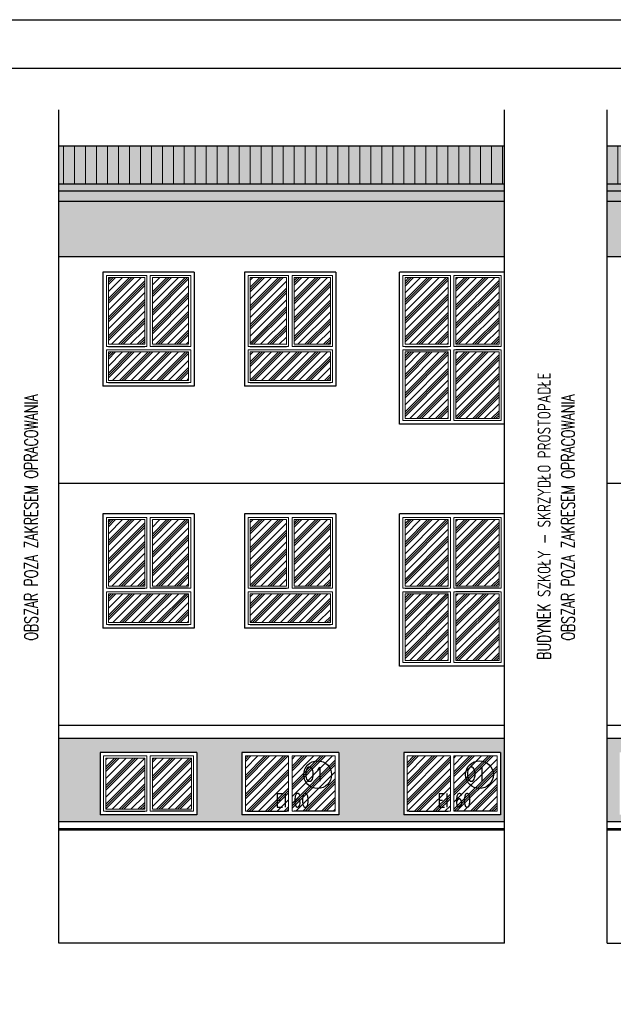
# Model space of a CAD drawing. Header units: millimetres. Extents: x 31969 to 285678, y -69766 to -1123.
# Tile 112 of 176: x 147961 to 148820, y -12523 to -11099. Entities that reach past the tile are written whole.
import ezdxf
from ezdxf.lldxf.tags import DXFTag

# ---------------------------------------------------------------- set-up
doc = ezdxf.new("R2010")
doc.units = ezdxf.units.MM
for name, color, linetype in [('a-elewacja 1', 1, 'Continuous'), ('a-elewacje', 1, 'Continuous'), ('a-izolacja 1', 3, 'Continuous'), ('a-opis 1', 3, 'Continuous'), ('a-opis 3', 15, 'Continuous'), ('a-opis stolarki 2', 1, 'Continuous'), ('a-przerywana 2', 3, 'Continuous'), ('a-ramka', 7, 'Continuous'), ('a-szraf', 252, 'Continuous'), ('a-szraf 1', 250, 'Continuous')]:
    doc.layers.add(name, color=color, linetype=linetype)
doc.layers.add('a-elewacja 3', color=3, linetype='Continuous', lineweight=20)
doc.styles.add('RS01507', font='romans.shx', dxfattribs={"width": 0.7, "height": 0.15})
doc.styles.add('WYMIAR', font='romans.shx', dxfattribs={"width": 0.8})
tags = doc.linetypes.add('DASHED', pattern=[0.75, 0.5, -0.25]).pattern_tags.tags
tags[6:7] = [DXFTag(74, 4), DXFTag(75, 0), DXFTag(340, '0'), DXFTag(46, 1.0), DXFTag(50, 0.0), DXFTag(44, 0.0), DXFTag(45, 0.0)]
tags[4:5] = [DXFTag(74, 4), DXFTag(75, 0), DXFTag(340, '0'), DXFTag(46, 1.0), DXFTag(50, 0.0), DXFTag(44, 0.0), DXFTag(45, 0.0)]
pattern_1 = [(90, (3951.037, -7515.281), (-15.875, 1e-15), [])]

msp = doc.modelspace()

# ---------------------------------------------------------------- hatches: boundary and pattern name
at = {"layer": 'a-elewacja 3', "ltscale": 100}
h = msp.add_hatch(dxfattribs=at)
h.set_pattern_fill('LINE', color=256, scale=5, angle=90)
h.set_pattern_definition([(90, (-454.342, -5789.653), (-15.875, 1e-15), [])])
h.paths.add_polyline_path([(148017.45, -11281.56), (148017.45, -11336.56), (148662.45, -11336.56), (148662.45, -11281.56)])
h = msp.add_hatch(dxfattribs=at)
h.set_pattern_fill('LINE', color=256, scale=5, angle=90)
h.set_pattern_definition(pattern_1)
h.paths.add_polyline_path([(150643.71, -11281.56), (148810.71, -11281.56), (148810.71, -11336.56), (150183.71, -11336.56), (150183.71, -11314.6), (150408.71, -11314.6), (150408.71, -11336.56), (150643.71, -11336.56)])
h = msp.add_hatch(dxfattribs=at)
h.set_pattern_fill('LINE', color=256, scale=5, angle=90)
h.set_pattern_definition(pattern_1)
h.paths.add_polyline_path([(150643.71, -11281.56), (148810.71, -11281.56), (148810.71, -11336.56), (150183.71, -11336.56), (150183.71, -11314.6), (150408.71, -11314.6), (150408.71, -11336.56), (150643.71, -11336.56)])
at = {"layer": 'a-szraf', "ltscale": 30}
h = msp.add_hatch(dxfattribs=at)
h.set_pattern_fill('DOTS', color=256, scale=1.5)
h.set_pattern_definition([(0, (-454.3421, -5789.6532), (1.190625, 2.38125), [0, -2.38125])])
h.paths.add_polyline_path([(148662.45, -11346.6), (148017.45, -11346.6), (148017.45, -11361.6), (148662.45, -11361.6)])
h.paths.add_polyline_path([(148662.45, -11336.56), (148017.45, -11336.56), (148017.45, -11346.6), (148662.45, -11346.6)])
h.paths.add_polyline_path([(148662.45, -11281.56), (148017.45, -11281.56), (148017.45, -11336.56), (148662.45, -11336.56)])
h = msp.add_hatch(dxfattribs=at)
h.set_pattern_fill('DOTS', color=256, scale=1.5)
h.set_pattern_definition([(0, (1354.883, -5789.6532), (1.190625, 2.38125), [0, -2.38125])])
h.paths.add_polyline_path([(150643.71, -11281.56), (148810.71, -11281.56), (148810.71, -11336.56), (150183.71, -11336.56), (150183.71, -11314.6), (150408.71, -11314.6), (150408.71, -11336.56), (150643.71, -11336.56)])
h.paths.add_polyline_path([(150643.71, -11336.56), (150408.71, -11336.56), (150408.71, -11346.6), (150643.71, -11346.6)])
h.paths.add_polyline_path([(150643.71, -11346.6), (150408.71, -11346.6), (150408.71, -11361.6), (150643.71, -11361.6)])
h.paths.add_polyline_path([(150183.71, -11346.6), (149898.71, -11346.6), (149898.71, -11361.6), (150183.71, -11361.6)])
h.paths.add_polyline_path([(150183.71, -11336.56), (148810.71, -11336.56), (148810.71, -11346.6), (150183.71, -11346.6)])
h.paths.add_polyline_path([(149888.71, -11346.6), (148810.71, -11346.6), (148810.71, -11361.6), (149888.71, -11361.6)])
at = {"layer": 'a-szraf', "ltscale": 100}
h = msp.add_hatch(dxfattribs=at)
h.set_pattern_fill('DOTS', color=256, scale=3)
h.set_pattern_definition([(0, (1354.883, -5789.653), (2.38125, 4.7625), [0, -4.7625])])
h.paths.add_polyline_path([(150608.71, -12138.6), (150593.71, -12138.6), (150593.71, -12276.6), (150608.71, -12276.6)])
h.paths.add_polyline_path([(150323.71, -12138.6), (149998.71, -12138.6), (149998.71, -12251.6), (149998.71, -12276.6), (150323.71, -12276.6)])
h.paths.add_polyline_path([(149985.51, -12138.6), (149898.71, -12138.6), (149898.71, -12244.1, -1), (149888.71, -12244.1), (149888.71, -12138.6), (148810.71, -12138.6), (148810.71, -12258.6), (149998.71, -12258.6), (149998.71, -12251.6), (149998.71, -12138.6), (149995.51, -12138.6), (149995.51, -12235.74), (149980.53, -12250.72), (149973.46, -12243.65), (149985.51, -12231.6)])
h.paths.add_polyline_path([(149828.71, -12218.6), (149738.71, -12218.6), (149738.71, -12158.6), (149828.71, -12158.6)], flags=16)
h.paths.add_polyline_path([(149823.71, -12213.6), (149743.71, -12213.6), (149743.71, -12163.6), (149823.71, -12163.6)], flags=0)
h.paths.add_polyline_path([(149820.71, -12210.6), (149746.71, -12210.6), (149746.71, -12166.6), (149820.71, -12166.6)], flags=0)
h.paths.add_polyline_path([(149610.71, -12218.6), (149520.71, -12218.6), (149520.71, -12158.6), (149610.71, -12158.6)], flags=16)
h.paths.add_polyline_path([(149605.71, -12213.6), (149525.71, -12213.6), (149525.71, -12163.6), (149605.71, -12163.6)], flags=0)
h.paths.add_polyline_path([(149602.71, -12210.6), (149528.71, -12210.6), (149528.71, -12166.6), (149602.71, -12166.6)], flags=0)
h.paths.add_polyline_path([(149373.71, -12218.6), (149283.71, -12218.6), (149283.71, -12158.6), (149373.71, -12158.6)], flags=16)
h.paths.add_polyline_path([(149368.71, -12213.6), (149288.71, -12213.6), (149288.71, -12163.6), (149368.71, -12163.6)], flags=0)
h.paths.add_polyline_path([(149365.71, -12210.6), (149291.71, -12210.6), (149291.71, -12166.6), (149365.71, -12166.6)], flags=0)
h.paths.add_polyline_path([(149155.71, -12218.6), (149065.71, -12218.6), (149065.71, -12158.6), (149155.71, -12158.6)], flags=16)
h.paths.add_polyline_path([(149150.71, -12213.6), (149070.71, -12213.6), (149070.71, -12163.6), (149150.71, -12163.6)], flags=0)
h.paths.add_polyline_path([(149147.71, -12210.6), (149073.71, -12210.6), (149073.71, -12166.6), (149147.71, -12166.6)], flags=0)
h.paths.add_polyline_path([(148968.71, -12248.6), (148828.71, -12248.6), (148828.71, -12158.6), (148968.71, -12158.6)], flags=16)
h.paths.add_polyline_path([(148963.71, -12243.6), (148901.21, -12243.6), (148901.21, -12163.6), (148963.71, -12163.6)], flags=0)
h.paths.add_polyline_path([(148960.71, -12240.6), (148904.21, -12240.6), (148904.21, -12166.6), (148960.71, -12166.6)], flags=0)
h.paths.add_polyline_path([(148896.21, -12243.6), (148833.71, -12243.6), (148833.71, -12163.6), (148896.21, -12163.6)], flags=0)
h.paths.add_polyline_path([(148893.21, -12240.6), (148836.71, -12240.6), (148836.71, -12166.6), (148893.21, -12166.6)], flags=0)
h.paths.add_polyline_path([(149888.71, -11361.6), (148810.71, -11361.6), (148810.71, -11441.6), (149888.71, -11441.6)])
h.paths.add_polyline_path([(149998.71, -11373.6), (150183.71, -11373.6), (150183.71, -11361.6), (149898.71, -11361.6), (149898.71, -11441.6), (149998.71, -11441.6)])
h.paths.add_polyline_path([(150593.71, -11373.6), (149998.71, -11373.6), (149998.71, -11441.6), (150593.71, -11441.6)])
h.paths.add_polyline_path([(150608.71, -11361.6), (150408.71, -11361.6), (150408.71, -11373.6), (150593.71, -11373.6), (150593.71, -11441.6), (150608.71, -11441.6)])
h.paths.add_polyline_path([(150408.71, -11314.6), (150183.71, -11314.6), (150183.71, -11373.6), (150408.71, -11373.6)])
h = msp.add_hatch(dxfattribs=at)
h.set_pattern_fill('DOTS', color=256, scale=3)
h.set_pattern_definition([(0, (-454.342, -5789.653), (2.38125, 4.7625), [0, -4.7625])])
h.paths.add_polyline_path([(148662.45, -11441.6), (148662.45, -11361.6), (148017.45, -11361.6), (148017.45, -11441.6)])
h = msp.add_hatch(dxfattribs=at)
h.set_pattern_fill('DOTS', color=256, scale=3)
h.paths.add_polyline_path([(148662.45, -12138.6), (148017.45, -12138.6), (148017.45, -12258.6), (148662.45, -12258.6)])
h.paths.add_polyline_path([(148422.45, -12248.6), (148282.45, -12248.6), (148282.45, -12158.6), (148422.45, -12158.6)], flags=16)
h.paths.add_polyline_path([(148417.45, -12243.6), (148354.95, -12243.6), (148354.95, -12163.6), (148417.45, -12163.6)], flags=0)
h.paths.add_polyline_path([(148516.45, -12158.6), (148656.45, -12158.6), (148656.45, -12248.6), (148516.45, -12248.6)], flags=16)
h.paths.add_polyline_path([(148521.45, -12163.6), (148583.95, -12163.6), (148583.95, -12243.6), (148521.45, -12243.6)], flags=0)
h.paths.add_polyline_path([(148349.95, -12243.6), (148287.45, -12243.6), (148287.45, -12163.6), (148349.95, -12163.6)], flags=0)
h.paths.add_polyline_path([(148588.95, -12163.6), (148651.45, -12163.6), (148651.45, -12243.6), (148588.95, -12243.6)], flags=0)
h.paths.add_polyline_path([(148217.45, -12248.6), (148077.45, -12248.6), (148077.45, -12158.6), (148217.45, -12158.6)], flags=16)
h.paths.add_polyline_path([(148212.45, -12243.6), (148149.95, -12243.6), (148149.95, -12163.6), (148212.45, -12163.6)], flags=0)
h.paths.add_polyline_path([(148209.45, -12240.6), (148152.95, -12240.6), (148152.95, -12166.6), (148209.45, -12166.6)], flags=0)
h.paths.add_polyline_path([(148144.95, -12243.6), (148082.45, -12243.6), (148082.45, -12163.6), (148144.95, -12163.6)], flags=0)
h.paths.add_polyline_path([(148141.95, -12240.6), (148085.45, -12240.6), (148085.45, -12166.6), (148141.95, -12166.6)], flags=0)
at = {"layer": 'a-szraf 1', "ltscale": 15}
h = msp.add_hatch(dxfattribs=at)
h.set_pattern_fill('PLASTI', color=256, scale=3, angle=45)
h.set_pattern_definition([(45, (-454.342, -5789.653), (-13.4703842, 13.4703842), []), (45, (-456.026, -5787.97), (-13.4703842, 13.4703842), []), (45, (-457.71, -5786.286), (-13.4703842, 13.4703842), []), (45, (-462.761, -5781.234), (-13.4703842, 13.4703842), [])])
h.paths.add_polyline_path([(148209.45, -12240.6), (148209.45, -12166.6), (148152.95, -12166.6), (148152.95, -12240.6)])
h.paths.add_polyline_path([(148141.95, -12240.6), (148141.95, -12166.6), (148085.45, -12166.6), (148085.45, -12240.6)])
h.paths.add_polyline_path([(148518.45, -11918.1), (148580.95, -11918.1), (148580.95, -11821.6), (148518.45, -11821.6)])
h.paths.add_polyline_path([(148591.95, -11918.1), (148654.45, -11918.1), (148654.45, -11821.6), (148591.95, -11821.6)])
h.paths.add_polyline_path([(148591.95, -12025.6), (148654.45, -12025.6), (148654.45, -11929.1), (148591.95, -11929.1)])
h.paths.add_polyline_path([(148518.45, -12025.6), (148580.95, -12025.6), (148580.95, -11929.1), (148518.45, -11929.1)])
h.paths.add_polyline_path([(148591.95, -11675.6), (148654.45, -11675.6), (148654.45, -11579.1), (148591.95, -11579.1)])
h.paths.add_polyline_path([(148591.95, -11568.1), (148654.45, -11568.1), (148654.45, -11471.6), (148591.95, -11471.6)])
h.paths.add_polyline_path([(148580.95, -11568.1), (148580.95, -11471.6), (148518.45, -11471.6), (148518.45, -11568.1)])
h.paths.add_polyline_path([(148518.45, -11675.6), (148580.95, -11675.6), (148580.95, -11579.1), (148518.45, -11579.1)])
h.paths.add_polyline_path([(148410.45, -11821.6), (148357.95, -11821.6), (148357.95, -11918.1), (148410.45, -11918.1)])
h.paths.add_polyline_path([(148346.95, -11821.6), (148294.45, -11821.6), (148294.45, -11918.1), (148346.95, -11918.1)])
h.paths.add_polyline_path([(148410.45, -11929.1), (148294.45, -11929.1), (148294.45, -11970.6), (148410.45, -11970.6)])
h.paths.add_polyline_path([(148205.45, -11929.1), (148089.45, -11929.1), (148089.45, -11970.6), (148205.45, -11970.6)])
h.paths.add_polyline_path([(148205.45, -11918.1), (148205.45, -11821.6), (148152.95, -11821.6), (148152.95, -11918.1)])
h.paths.add_polyline_path([(148141.95, -11918.1), (148141.95, -11821.6), (148089.45, -11821.6), (148089.45, -11918.1)])
h.paths.add_polyline_path([(148141.95, -11568.1), (148141.95, -11471.6), (148089.45, -11471.6), (148089.45, -11568.1)])
h.paths.add_polyline_path([(148152.95, -11568.1), (148205.45, -11568.1), (148205.45, -11471.6), (148152.95, -11471.6)])
h.paths.add_polyline_path([(148089.45, -11620.6), (148205.45, -11620.6), (148205.45, -11579.1), (148089.45, -11579.1)])
h.paths.add_polyline_path([(148294.45, -11620.6), (148410.45, -11620.6), (148410.45, -11579.1), (148294.45, -11579.1)])
h.paths.add_polyline_path([(148294.45, -11471.6), (148294.45, -11568.1), (148346.95, -11568.1), (148346.95, -11471.6)])
h.paths.add_polyline_path([(148357.95, -11471.6), (148357.95, -11568.1), (148410.45, -11568.1), (148410.45, -11471.6)])
h = msp.add_hatch(dxfattribs=at)
h.set_pattern_fill('PLASTI', color=256, scale=3, angle=45)
h.paths.add_polyline_path([(148651.45, -12163.6), (148588.95, -12163.6), (148588.95, -12243.6), (148651.45, -12243.6)])
h.paths.add_polyline_path([(148583.95, -12163.6), (148521.45, -12163.6), (148521.45, -12243.6), (148583.95, -12243.6)])
h.paths.add_polyline_path([(148417.45, -12163.6), (148354.95, -12163.6), (148354.95, -12243.6), (148417.45, -12243.6)])
h.paths.add_polyline_path([(148349.95, -12163.6), (148287.45, -12163.6), (148287.45, -12243.6), (148349.95, -12243.6)])

# ---------------------------------------------------------------- linework, layer by layer
at = {"layer": 'a-elewacja 1', "linetype": 'DASHED', "ltscale": 40}
for p, q in [((148017.45, -12434.6), (148017.45, -11229.19)), ((148662.45, -12434.6), (148662.45, -11229.19)), ((148810.71, -12434.6), (148810.71, -11229.19)), ((148662.45, -12434.6), (148017.45, -12434.6)), ((148810.71, -12434.6), (150608.71, -12434.6))]:
    msp.add_line(p, q, dxfattribs=at)
at = {"layer": 'a-elewacja 1', "ltscale": 100}
for p, q in [((148662.45, -11281.56), (148017.45, -11281.56)), ((150643.71, -11281.56), (148810.71, -11281.56)), ((148662.45, -11336.56), (148017.45, -11336.56)), ((150183.71, -11336.56), (148810.71, -11336.56)), ((148662.45, -11346.6), (148017.45, -11346.6)), ((150183.71, -11346.6), (148810.71, -11346.6)), ((148662.45, -11361.6), (148017.45, -11361.6)), ((149888.71, -11361.6), (148810.71, -11361.6)), ((148662.45, -11441.6), (148017.45, -11441.6)), ((149888.71, -11441.6), (148810.71, -11441.6)), ((148213.45, -11463.6), (148081.45, -11463.6)), ((148081.45, -11463.6), (148081.45, -11628.6)), ((148213.45, -11463.6), (148213.45, -11628.6)), ((148418.45, -11463.6), (148286.45, -11463.6)), ((148286.45, -11463.6), (148286.45, -11628.6)), ((148418.45, -11463.6), (148418.45, -11628.6)), ((148213.45, -11628.6), (148081.45, -11628.6)), ((148418.45, -11628.6), (148286.45, -11628.6)), ((148213.45, -11813.6), (148081.45, -11813.6)), ((148081.45, -11813.6), (148081.45, -11978.6)), ((148213.45, -11813.6), (148213.45, -11978.6)), ((148418.45, -11813.6), (148286.45, -11813.6)), ((148286.45, -11813.6), (148286.45, -11978.6)), ((148418.45, -11813.6), (148418.45, -11978.6)), ((148213.45, -11978.6), (148081.45, -11978.6)), ((148418.45, -11978.6), (148286.45, -11978.6)), ((148662.45, -12138.6), (148017.45, -12138.6)), ((149888.71, -12138.6), (148810.71, -12138.6)), ((148217.45, -12158.6), (148077.45, -12158.6)), ((148077.45, -12158.6), (148077.45, -12248.6)), ((148217.45, -12158.6), (148217.45, -12248.6)), ((148422.45, -12158.6), (148282.45, -12158.6)), ((148282.45, -12158.6), (148282.45, -12248.6)), ((148422.45, -12158.6), (148422.45, -12248.6)), ((148656.45, -12158.6), (148516.45, -12158.6)), ((148516.45, -12158.6), (148516.45, -12248.6)), ((148656.45, -12158.6), (148656.45, -12248.6)), ((148217.45, -12248.6), (148077.45, -12248.6)), ((148422.45, -12248.6), (148282.45, -12248.6)), ((148656.45, -12248.6), (148516.45, -12248.6)), ((148017.45, -12258.6), (148662.45, -12258.6)), ((148810.71, -12258.6), (149998.71, -12258.6)), ((148017.45, -12268.6), (148662.45, -12268.6)), ((148017.45, -12270.6), (148662.45, -12270.6)), ((148810.71, -12268.6), (149928.71, -12268.6)), ((148810.71, -12270.6), (149928.71, -12270.6))]:
    msp.add_line(p, q, dxfattribs=at)
at = {"layer": 'a-elewacja 3'}
for p, q in [((148089.45, -11568.1), (148089.45, -11471.6)), ((148089.45, -11471.6), (148141.95, -11471.6)), ((148141.95, -11471.6), (148141.95, -11568.1)), ((148152.95, -11471.6), (148205.45, -11471.6)), ((148152.95, -11568.1), (148152.95, -11471.6)), ((148205.45, -11471.6), (148205.45, -11568.1)), ((148294.45, -11568.1), (148294.45, -11471.6)), ((148294.45, -11471.6), (148346.95, -11471.6)), ((148346.95, -11471.6), (148346.95, -11568.1)), ((148357.95, -11471.6), (148410.45, -11471.6)), ((148357.95, -11568.1), (148357.95, -11471.6)), ((148410.45, -11471.6), (148410.45, -11568.1)), ((148518.45, -11568.1), (148518.45, -11471.6)), ((148518.45, -11471.6), (148580.95, -11471.6)), ((148580.95, -11471.6), (148580.95, -11568.1)), ((148591.95, -11471.6), (148654.45, -11471.6)), ((148591.95, -11568.1), (148591.95, -11471.6)), ((148654.45, -11471.6), (148654.45, -11568.1)), ((148141.95, -11568.1), (148089.45, -11568.1)), ((148089.45, -11620.6), (148089.45, -11579.1)), ((148089.45, -11579.1), (148205.45, -11579.1)), ((148205.45, -11568.1), (148152.95, -11568.1)), ((148205.45, -11579.1), (148205.45, -11620.6)), ((148346.95, -11568.1), (148294.45, -11568.1)), ((148294.45, -11620.6), (148294.45, -11579.1)), ((148294.45, -11579.1), (148410.45, -11579.1)), ((148410.45, -11568.1), (148357.95, -11568.1)), ((148410.45, -11579.1), (148410.45, -11620.6)), ((148580.95, -11568.1), (148518.45, -11568.1)), ((148580.95, -11579.1), (148518.45, -11579.1)), ((148518.45, -11579.1), (148518.45, -11675.6)), ((148580.95, -11675.6), (148580.95, -11579.1)), ((148654.45, -11568.1), (148591.95, -11568.1)), ((148654.45, -11579.1), (148591.95, -11579.1)), ((148591.95, -11579.1), (148591.95, -11675.6)), ((148654.45, -11675.6), (148654.45, -11579.1)), ((148205.45, -11620.6), (148089.45, -11620.6)), ((148410.45, -11620.6), (148294.45, -11620.6)), ((148518.45, -11675.6), (148580.95, -11675.6)), ((148591.95, -11675.6), (148654.45, -11675.6)), ((148089.45, -11918.1), (148089.45, -11821.6)), ((148089.45, -11821.6), (148141.95, -11821.6)), ((148141.95, -11821.6), (148141.95, -11918.1)), ((148152.95, -11821.6), (148205.45, -11821.6)), ((148152.95, -11918.1), (148152.95, -11821.6)), ((148205.45, -11821.6), (148205.45, -11918.1)), ((148294.45, -11918.1), (148294.45, -11821.6)), ((148294.45, -11821.6), (148346.95, -11821.6)), ((148346.95, -11821.6), (148346.95, -11918.1)), ((148357.95, -11821.6), (148410.45, -11821.6)), ((148357.95, -11918.1), (148357.95, -11821.6)), ((148410.45, -11821.6), (148410.45, -11918.1)), ((148518.45, -11918.1), (148518.45, -11821.6)), ((148518.45, -11821.6), (148580.95, -11821.6)), ((148580.95, -11821.6), (148580.95, -11918.1)), ((148591.95, -11821.6), (148654.45, -11821.6)), ((148591.95, -11918.1), (148591.95, -11821.6)), ((148654.45, -11821.6), (148654.45, -11918.1)), ((148141.95, -11918.1), (148089.45, -11918.1)), ((148205.45, -11918.1), (148152.95, -11918.1)), ((148346.95, -11918.1), (148294.45, -11918.1)), ((148410.45, -11918.1), (148357.95, -11918.1)), ((148580.95, -11918.1), (148518.45, -11918.1)), ((148654.45, -11918.1), (148591.95, -11918.1)), ((148089.45, -11970.6), (148089.45, -11929.1)), ((148089.45, -11929.1), (148205.45, -11929.1)), ((148205.45, -11929.1), (148205.45, -11970.6)), ((148294.45, -11970.6), (148294.45, -11929.1)), ((148294.45, -11929.1), (148410.45, -11929.1)), ((148410.45, -11929.1), (148410.45, -11970.6)), ((148580.95, -11929.1), (148518.45, -11929.1)), ((148518.45, -11929.1), (148518.45, -12025.6)), ((148580.95, -12025.6), (148580.95, -11929.1)), ((148654.45, -11929.1), (148591.95, -11929.1)), ((148591.95, -11929.1), (148591.95, -12025.6)), ((148654.45, -12025.6), (148654.45, -11929.1)), ((148205.45, -11970.6), (148089.45, -11970.6)), ((148410.45, -11970.6), (148294.45, -11970.6)), ((148518.45, -12025.6), (148580.95, -12025.6)), ((148591.95, -12025.6), (148654.45, -12025.6)), ((148085.45, -12240.6), (148085.45, -12166.6)), ((148085.45, -12166.6), (148141.95, -12166.6)), ((148141.95, -12166.6), (148141.95, -12240.6)), ((148152.95, -12166.6), (148209.45, -12166.6)), ((148152.95, -12240.6), (148152.95, -12166.6)), ((148209.45, -12166.6), (148209.45, -12240.6)), ((148141.95, -12240.6), (148085.45, -12240.6)), ((148209.45, -12240.6), (148152.95, -12240.6))]:
    msp.add_line(p, q, dxfattribs=at)
for points in [[(148144.95, -11468.6), (148144.95, -11571.1), (148086.45, -11571.1), (148086.45, -11468.6), (148144.95, -11468.6)], [(148149.95, -11468.6), (148208.45, -11468.6), (148208.45, -11571.1), (148149.95, -11571.1), (148149.95, -11468.6)], [(148349.95, -11468.6), (148349.95, -11571.1), (148291.45, -11571.1), (148291.45, -11468.6), (148349.95, -11468.6)], [(148354.95, -11468.6), (148413.45, -11468.6), (148413.45, -11571.1), (148354.95, -11571.1), (148354.95, -11468.6)], [(148583.95, -11468.6), (148583.95, -11571.1), (148515.45, -11571.1), (148515.45, -11468.6), (148583.95, -11468.6)], [(148588.95, -11468.6), (148657.45, -11468.6), (148657.45, -11571.1), (148588.95, -11571.1), (148588.95, -11468.6)], [(148208.45, -11576.1), (148208.45, -11623.6), (148086.45, -11623.6), (148086.45, -11576.1), (148208.45, -11576.1)], [(148413.45, -11576.1), (148413.45, -11623.6), (148291.45, -11623.6), (148291.45, -11576.1), (148413.45, -11576.1)], [(148583.95, -11678.6), (148583.95, -11576.1), (148515.45, -11576.1), (148515.45, -11678.6), (148583.95, -11678.6)], [(148588.95, -11678.6), (148657.45, -11678.6), (148657.45, -11576.1), (148588.95, -11576.1), (148588.95, -11678.6)], [(148144.95, -11818.6), (148144.95, -11921.1), (148086.45, -11921.1), (148086.45, -11818.6), (148144.95, -11818.6)], [(148149.95, -11818.6), (148208.45, -11818.6), (148208.45, -11921.1), (148149.95, -11921.1), (148149.95, -11818.6)], [(148349.95, -11818.6), (148349.95, -11921.1), (148291.45, -11921.1), (148291.45, -11818.6), (148349.95, -11818.6)], [(148354.95, -11818.6), (148413.45, -11818.6), (148413.45, -11921.1), (148354.95, -11921.1), (148354.95, -11818.6)], [(148583.95, -11818.6), (148583.95, -11921.1), (148515.45, -11921.1), (148515.45, -11818.6), (148583.95, -11818.6)], [(148588.95, -11818.6), (148657.45, -11818.6), (148657.45, -11921.1), (148588.95, -11921.1), (148588.95, -11818.6)], [(148208.45, -11926.1), (148208.45, -11973.6), (148086.45, -11973.6), (148086.45, -11926.1), (148208.45, -11926.1)], [(148413.45, -11926.1), (148413.45, -11973.6), (148291.45, -11973.6), (148291.45, -11926.1), (148413.45, -11926.1)], [(148583.95, -12028.6), (148583.95, -11926.1), (148515.45, -11926.1), (148515.45, -12028.6), (148583.95, -12028.6)], [(148588.95, -12028.6), (148657.45, -12028.6), (148657.45, -11926.1), (148588.95, -11926.1), (148588.95, -12028.6)], [(148144.95, -12163.6), (148144.95, -12243.6), (148082.45, -12243.6), (148082.45, -12163.6), (148144.95, -12163.6)], [(148149.95, -12163.6), (148212.45, -12163.6), (148212.45, -12243.6), (148149.95, -12243.6), (148149.95, -12163.6)], [(148349.95, -12163.6), (148349.95, -12243.6), (148287.45, -12243.6), (148287.45, -12163.6), (148349.95, -12163.6)], [(148354.95, -12163.6), (148417.45, -12163.6), (148417.45, -12243.6), (148354.95, -12243.6), (148354.95, -12163.6)], [(148583.95, -12163.6), (148583.95, -12243.6), (148521.45, -12243.6), (148521.45, -12163.6), (148583.95, -12163.6)], [(148588.95, -12163.6), (148651.45, -12163.6), (148651.45, -12243.6), (148588.95, -12243.6), (148588.95, -12163.6)]]:
    msp.add_lwpolyline(points, dxfattribs=at)
at = {"layer": 'a-elewacje'}
for p, q in [((148662.45, -11463.6), (148510.45, -11463.6)), ((148510.45, -11683.6), (148510.45, -11463.6)), ((148662.45, -11683.6), (148662.45, -11463.6)), ((148662.45, -11683.6), (148510.45, -11683.6)), ((148662.45, -11813.6), (148510.45, -11813.6)), ((148510.45, -12033.6), (148510.45, -11813.6)), ((148662.45, -12033.6), (148662.45, -11813.6)), ((148662.45, -12033.6), (148510.45, -12033.6))]:
    msp.add_line(p, q, dxfattribs=at)
at = {"layer": 'a-izolacja 1'}
for p, q in [((148089.45, -11571.1), (148141.95, -11571.1)), ((148205.45, -11571.1), (148152.95, -11571.1)), ((148294.45, -11571.1), (148346.95, -11571.1)), ((148410.45, -11571.1), (148357.95, -11571.1)), ((148518.45, -11571.1), (148580.95, -11571.1)), ((148518.45, -11576.1), (148580.95, -11576.1)), ((148654.45, -11571.1), (148591.95, -11571.1)), ((148654.45, -11576.1), (148591.95, -11576.1)), ((148089.45, -11623.6), (148205.45, -11623.6)), ((148294.45, -11623.6), (148410.45, -11623.6)), ((148089.45, -11921.1), (148141.95, -11921.1)), ((148205.45, -11921.1), (148152.95, -11921.1)), ((148294.45, -11921.1), (148346.95, -11921.1)), ((148410.45, -11921.1), (148357.95, -11921.1)), ((148518.45, -11921.1), (148580.95, -11921.1)), ((148654.45, -11921.1), (148591.95, -11921.1)), ((148518.45, -11926.1), (148580.95, -11926.1)), ((148654.45, -11926.1), (148591.95, -11926.1)), ((148089.45, -11973.6), (148205.45, -11973.6)), ((148294.45, -11973.6), (148410.45, -11973.6)), ((148085.45, -12243.6), (148141.95, -12243.6)), ((148209.45, -12243.6), (148152.95, -12243.6)), ((148290.45, -12243.6), (148346.95, -12243.6)), ((148414.45, -12243.6), (148357.95, -12243.6)), ((148524.45, -12243.6), (148580.95, -12243.6)), ((148648.45, -12243.6), (148591.95, -12243.6))]:
    msp.add_line(p, q, dxfattribs=at)
at = {"layer": 'a-opis stolarki 2'}
for centre in [(148392.09, -12190.67), (148626.09, -12190.67)]:
    msp.add_circle(centre, 20.05, dxfattribs=at)
at = {"layer": 'a-przerywana 2', "linetype": 'DASHED', "lineweight": 25, "ltscale": 50}
for p, q in [((148662.45, -11769.6), (148017.45, -11769.6)), ((150593.71, -11769.6), (148810.71, -11769.6)), ((148662.45, -12119.6), (148017.45, -12119.6)), ((149998.71, -12119.6), (148810.71, -12119.6))]:
    msp.add_line(p, q, dxfattribs=at)
at = {"layer": 'a-ramka', "ltscale": 0.5}
for points in [[(151826.95, -14068.58), (147626.95, -14068.58), (147626.95, -11098.58), (151826.95, -11098.58)], [(147876.95, -11168.58), (151756.95, -11168.58), (151756.95, -13998.58), (147876.95, -13998.58)]]:
    msp.add_lwpolyline(points, close=True, dxfattribs=at)

# ---------------------------------------------------------------- texts
at = {"layer": 'a-opis 1', "ltscale": 40, "style": 'RS01507', "width": 0.7}
for s, p in [('BUDYNEK SZKOŁY - SKRZYDŁO PROSTOPADŁE', (148729.02, -12024.45)), ('OBSZAR POZA ZAKRESEM OPRACOWANIA', (147987.12, -11996.67)), ('OBSZAR POZA ZAKRESEM OPRACOWANIA', (148763.77, -11996.67))]:
    msp.add_text(s, height=18.9125, rotation=90, dxfattribs=at).set_placement(p)
at = {"layer": 'a-opis 3', "ltscale": 40, "char_height": 19.613, "width": 649.6209, "attachment_point": 7, "style": 'RS01507'}
for insert in [(148030.92, -12237.71), (148264.92, -12237.71)]:
    msp.add_mtext('\\pxqc;EI 60', dxfattribs=dict(at, insert=insert))
at = {"layer": 'a-opis stolarki 2', "char_height": 20.047, "width": 23.6587, "attachment_point": 9, "style": 'WYMIAR'}
for insert in [(148401.55, -12199.85), (148635.55, -12199.85)]:
    msp.add_mtext('O1', dxfattribs=dict(at, insert=insert))

doc.saveas('drawing.dxf')
